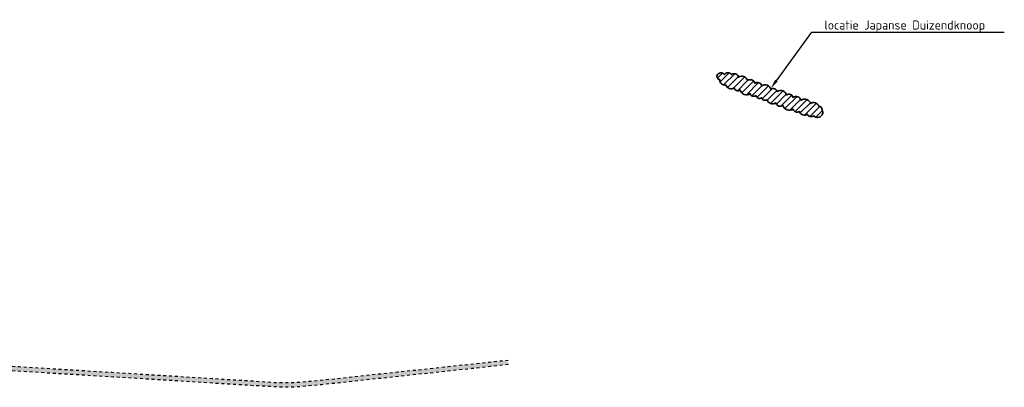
# Model space of a CAD drawing. Header units: metres. Extents: x 200726 to 204953, y 462384 to 468682.
# Tile 3 of 6: x 201452 to 202129, y 463480 to 463733. Entities that reach past the tile are written whole.
import ezdxf
from ezdxf import colors
from ezdxf.entities.mleader import LeaderData, LeaderLine
from ezdxf.math import Vec2, Vec3

# ---------------------------------------------------------------- set-up
doc = ezdxf.new("R2010")
doc.units = ezdxf.units.M
doc.linetypes.add('XX-HIDDEN', pattern=[4, 2, -2])
for name, color, linetype, lineweight in [('V-WE-GR-BEPLANTING_JDK-A', 10, 'CONTINUOUS-V', 35), ('V-WE-GR-BEPLANTING_JDK-G', 10, 'CONTINUOUS-V', 35), ('V-WE-VH-VERHARDING_BETON-G', 6, 'XX-HIDDEN', 25), ('X-XX-AL-T25', 7, 'Continuous', 25)]:
    doc.layers.add(name, color=color, linetype=linetype, lineweight=lineweight)
doc.layers.add('V-WE-VH-VERHARDING_BETON-A', color=252, linetype='Continuous', lineweight=18, transparency=0.3)
doc.styles.add('NLCS-ISO-M2500-T25', font='NLCS-ISO.ttf', dxfattribs={"height": 6.25})
doc.linetypes.add('CONTINUOUS-V', pattern='A,3.5,[24,NLCS.SHX,S=0.5,R=0,X=0,Y=0],3.5', length=7)

msp = doc.modelspace()

# ---------------------------------------------------------------- hatches: boundary and pattern name
at = {"layer": 'V-WE-GR-BEPLANTING_JDK-A'}
h = msp.add_hatch(dxfattribs=at)
h.set_pattern_fill('ANSI31', color=256)
h.set_pattern_definition([(45, (0, 0), (-2.245064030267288, 2.245064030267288), [])])
edge = h.paths.add_edge_path()
edge.add_arc((201997.6303657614, 463672.0018586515), 3.685679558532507, 15.54632917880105, 125.5463290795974)
edge.add_arc((201991.4285358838, 463673.8714671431), 4.213265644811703, 15.54632917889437, 125.5463290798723)
edge.add_arc((201985.5235585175, 463676.3382544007), 3.586774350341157, 15.5463291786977, 125.546329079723)
edge.add_arc((201980.6778392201, 463678.5067793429), 2.860535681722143, 15.19661847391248, 125.1966183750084)
edge.add_arc((201974.9804372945, 463679.7873858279), 4.184329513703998, 14.63143916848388, 124.6314390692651)
edge.add_arc((201969.8060522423, 463682.5002958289), 2.890176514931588, 14.63143916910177, 124.6314390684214)
edge.add_arc((201964.2617158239, 463683.8597586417), 4.032638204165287, 14.63143916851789, 124.6314390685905)
edge.add_arc((201958.9818746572, 463686.3978168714), 3.088261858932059, 14.6314391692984, 124.6314390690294)
edge.add_arc((201954.037081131, 463688.1061782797), 3.29665698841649, 14.63143916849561, 124.6314390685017)
edge.add_arc((201948.3366261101, 463689.8196525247), 3.955246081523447, 14.63143916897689, 124.6314390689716)
edge.add_arc((201942.934043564, 463692.2505048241), 3.260572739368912, 14.63143916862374, 124.6314390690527)
edge.add_arc((201938.6591891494, 463693.2457773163), 2.95187237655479, 34.86937118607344, 144.8693710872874)
edge.add_arc((201933.9516370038, 463693.0479184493), 2.975953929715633, 39.5886906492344, 149.588690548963)
edge.add_arc((201933.3022951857, 463693.604116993), 2.139735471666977, 153.6346850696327, 263.6346849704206)
edge.add_arc((201936.5033033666, 463691.1611750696), 3.452762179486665, 174.7422656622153, 284.742265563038)
edge.add_arc((201940.8498660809, 463688.7629647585), 3.593303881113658, 195.1795548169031, 305.1795547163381)
edge.add_arc((201945.566967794, 463686.54409586), 2.742540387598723, 195.1795548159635, 305.1795547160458)
edge.add_arc((201951.4247939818, 463685.4630754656), 4.432382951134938, 195.179554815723, 305.1795547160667)
edge.add_arc((201956.4326234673, 463682.5061032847), 2.542874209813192, 195.1795548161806, 305.1795547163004)
edge.add_arc((201960.3333892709, 463681.0885189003), 2.523766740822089, 195.1795548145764, 305.179554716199)
edge.add_arc((201964.1581393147, 463679.6689148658), 2.456409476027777, 195.1795548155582, 305.179554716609)
edge.add_arc((201969.3567276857, 463678.6876313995), 3.920124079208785, 195.1795548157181, 305.1795547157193)
edge.add_arc((201974.71996002, 463676.325851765), 3.216927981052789, 195.1795548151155, 305.1795547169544)
edge.add_arc((201980.9182963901, 463674.8753214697), 4.502008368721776, 195.1795548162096, 305.1795547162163)
edge.add_arc((201986.2206965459, 463671.9304777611), 2.806529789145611, 195.1795548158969, 305.1795547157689)
edge.add_arc((201991.1964005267, 463670.5478238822), 3.480171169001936, 195.179554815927, 305.1795547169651)
edge.add_arc((201995.7982897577, 463668.7915150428), 2.815614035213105, 202.7363667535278, 312.7363666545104)
edge.add_arc((202000.2930990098, 463668.7907766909), 3.30923492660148, 218.6603061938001, 328.6603060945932)
edge.add_arc((202002.2356466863, 463668.5657568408), 1.737723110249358, 300.5729046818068, 410.5729045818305)
edge.add_arc((202001.1813359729, 463670.6933115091), 2.296373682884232, 340.003361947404, 450.0033618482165)
at = {"layer": 'V-WE-VH-VERHARDING_BETON-A'}
h = msp.add_hatch(color=256, dxfattribs=at)
h.dxf.hatch_style = 1
h.paths.add_polyline_path([(201032.685, 463504.122), (201045.026, 463502.641), (201058.608, 463501.384), (201072.035, 463500.548), (201085.496, 463499.764), (201098.334, 463499.211), (201111.861, 463498.504), (201124.752, 463497.839), (201137.496, 463497.054), (201149.906, 463496.785), (201162.757, 463497.355), (201175.293, 463497.091), (201187.48, 463496.304), (201199.88, 463495.512), (201213.042, 463494.644), (201226.67, 463493.658), (201241.418, 463492.731), (201253.45, 463491.929), (201265.774, 463491.189), (201277.545, 463490.386), (201290.175, 463489.601), (201302.554, 463488.789), (201314.829, 463487.968), (201327.449, 463487.19), (201339.25, 463486.412), (201344.164, 463486.064), (201345.992, 463487.172), (201348.288, 463488.839), (201350.015, 463490.026), (201351.685, 463493.844), (201353.431, 463500.201), (201356.312, 463510.28), (201359.241, 463509.041), (201357.89, 463504.068), (201360.654, 463500.476), (201362.365, 463499.946), (201366.454, 463499.629), (201374.652, 463499.165), (201387.776, 463498.397), (201400.239, 463497.602), (201413.439, 463496.759), (201425.505, 463496.071), (201439.067, 463495.224), (201451.635, 463494.468), (201465.179, 463493.616), (201477.607, 463492.841), (201489.186, 463492.161), (201501.87, 463491.358), (201515.489, 463490.527), (201527.229, 463489.824), (201539.595, 463489.052), (201552.279, 463488.278), (201565.385, 463487.487), (201577.749, 463486.695), (201589.744, 463485.99), (201602.033, 463485.212), (201614.452, 463484.469), (201627.18, 463483.612), (201640.595, 463483.504), (201658.949, 463485.09), (201672.964, 463486.6), (201685.38, 463487.964), (201698.955, 463489.406), (201711.746, 463490.779), (201724.748, 463492.148), (201736.691, 463493.456), (201749.42, 463494.839), (201762.083, 463496.17), (201774.849, 463497.558), (201787.4, 463498.857), (201787.537, 463495.879), (201775.56, 463494.41), (201762.516, 463493.023), (201750.435, 463491.725), (201737.776, 463490.392), (201725.505, 463489.057), (201713.101, 463487.76), (201697.914, 463486.099), (201684.693, 463484.671), (201671.771, 463483.259), (201659.633, 463481.999), (201645.964, 463480.752), (201643.584, 463480.478), (201632.952, 463480.231), (201621.791, 463480.853), (201610.956, 463481.448), (201602.904, 463481.967), (201590.422, 463482.713), (201577.874, 463483.532), (201566.626, 463484.215), (201554.456, 463484.94), (201541.862, 463485.7), (201528.91, 463486.57), (201516.615, 463487.25), (201503.296, 463488.061), (201491.463, 463488.843), (201479.18, 463489.521), (201466.283, 463490.346), (201453.157, 463491.156), (201439.861, 463491.996), (201427.475, 463492.73), (201414.82, 463493.504), (201401.692, 463494.308), (201387.926, 463495.148), (201375.247, 463495.96), (201360.918, 463496.799), (201354.72, 463492.489), (201353.626, 463488.614), (201352.018, 463482.327), (201349.833, 463482.494), (201338.038, 463483.281), (201324.851, 463484.205), (201312.418, 463484.961), (201299.927, 463485.751), (201287.894, 463486.56), (201275.869, 463487.333), (201264.235, 463488.075), (201251.085, 463488.978), (201238.213, 463489.787), (201224.34, 463490.663), (201211.707, 463491.536), (201199.023, 463492.363), (201186.187, 463493.201), (201173.469, 463493.954), (201160.673, 463494.109), (201148.318, 463493.57), (201135.985, 463494.029), (201123.734, 463494.595), (201110.494, 463495.344), (201097.582, 463496.017), (201097.597, 463496.019), (201087.745, 463496.505), (201074.972, 463497.171), (201062.445, 463497.885), (201049.432, 463498.945), (201036.591, 463500.421), (201024.298, 463502.163), (201011.586, 463504.738), (200999.105, 463507.766), (200987.055, 463510.979), (200983.963, 463511.879), (200984.714, 463514.973), (200985.215, 463514.948), (200988.812, 463527.474), (200991.918, 463526.668), (200989.89, 463519.498), (200993.915, 463512.46), (201005.576, 463509.482), (201018.995, 463506.375)])

# ---------------------------------------------------------------- linework, layer by layer
at = {"layer": 'V-WE-GR-BEPLANTING_JDK-G', "flags": 128}
msp.add_lwpolyline([(202001.1812012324, 463672.989685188, 0.52056705), (201995.487655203, 463675.0006959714, 0.52056705), (201988.9791073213, 463677.2995726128, 0.52056705), (201983.4383475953, 463679.2566179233, 0.52056705), (201979.0290719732, 463680.8443487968, 0.52056705), (201972.6025023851, 463683.2303553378, 0.52056705), (201968.1635784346, 463684.8784043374, 0.52056705), (201961.9699863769, 463687.1779128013, 0.52056705), (201957.2268298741, 463688.9389148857, 0.52056705), (201952.1636063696, 463690.8187489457, 0.52056705), (201946.0888782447, 463693.0741265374, 0.52056705), (201941.0810753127, 463694.9333844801, 0.52056705), (201936.245023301, 463694.9444102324, 0.52056705), (201931.3851333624, 463694.5543582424, 0.52056705), (201933.0650684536, 463691.4775725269, 0.52056705), (201937.3819326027, 463687.8220767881, 0.52056705), (201942.9201146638, 463685.8259758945, 0.52056705), (201947.1470569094, 463684.302478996, 0.52056705), (201953.9784701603, 463681.8402648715, 0.52056705), (201957.897676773, 463680.4276836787, 0.52056705), (201961.7874339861, 463679.0257167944, 0.52056705), (201965.5733767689, 463677.6611672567, 0.52056705), (201971.6152706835, 463675.4835158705, 0.52056705), (201976.5733631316, 463673.6964939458, 0.52056705), (201983.5120866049, 463671.195602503, 0.52056705), (201987.8376525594, 463669.6365591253, 0.52056705), (201993.2014687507, 463667.7033041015, 0.52056705), (201997.7090386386, 463666.7234915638, 0.52056705), (202003.1195122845, 463667.069607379, 0.52056705), (202003.3392674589, 463669.9080320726, 0.52056705)], format="xyb", close=True, dxfattribs=at)
at = {"layer": 'V-WE-VH-VERHARDING_BETON-G', "flags": 128}
msp.add_lwpolyline([(201032.685, 463504.122), (201045.026, 463502.641), (201058.608, 463501.384), (201072.035, 463500.548), (201085.496, 463499.764), (201098.334, 463499.211), (201111.861, 463498.504), (201124.752, 463497.839), (201137.496, 463497.054), (201149.906, 463496.785), (201162.757, 463497.355), (201175.293, 463497.091), (201187.48, 463496.304), (201199.88, 463495.512), (201213.042, 463494.644), (201226.67, 463493.658), (201241.418, 463492.731), (201253.45, 463491.929), (201265.774, 463491.189), (201277.545, 463490.386), (201290.175, 463489.601), (201302.554, 463488.789), (201314.829, 463487.968), (201327.449, 463487.19), (201339.25, 463486.412), (201344.164, 463486.064), (201345.992, 463487.172), (201348.288, 463488.839), (201350.015, 463490.026), (201351.685, 463493.844), (201353.431, 463500.201), (201356.312, 463510.28), (201359.241, 463509.041), (201357.89, 463504.068), (201360.654, 463500.476), (201362.365, 463499.946), (201366.454, 463499.629), (201374.652, 463499.165), (201387.776, 463498.397), (201400.239, 463497.602), (201413.439, 463496.759), (201425.505, 463496.071), (201439.067, 463495.224), (201451.635, 463494.468), (201465.179, 463493.616), (201477.607, 463492.841), (201489.186, 463492.161), (201501.87, 463491.358), (201515.489, 463490.527), (201527.229, 463489.824), (201539.595, 463489.052), (201552.279, 463488.278), (201565.385, 463487.487), (201577.749, 463486.695), (201589.744, 463485.99), (201602.033, 463485.212), (201614.452, 463484.469), (201627.18, 463483.612), (201640.595, 463483.504), (201658.949, 463485.09), (201672.964, 463486.6), (201685.38, 463487.964), (201698.955, 463489.406), (201711.746, 463490.779), (201724.748, 463492.148), (201736.691, 463493.456), (201749.42, 463494.839), (201762.083, 463496.17), (201774.849, 463497.558), (201787.4, 463498.857), (201787.537, 463495.879), (201775.56, 463494.41), (201762.516, 463493.023), (201750.435, 463491.725), (201737.776, 463490.392), (201725.505, 463489.057), (201713.101, 463487.76), (201697.914, 463486.099), (201684.693, 463484.671), (201671.771, 463483.259), (201659.633, 463481.999), (201645.964, 463480.752), (201643.584, 463480.478), (201632.952, 463480.231), (201621.791, 463480.853), (201610.956, 463481.448), (201602.904, 463481.967), (201590.422, 463482.713), (201577.874, 463483.532), (201566.626, 463484.215), (201554.456, 463484.94), (201541.862, 463485.7), (201528.91, 463486.57), (201516.615, 463487.25), (201503.296, 463488.061), (201491.463, 463488.843), (201479.18, 463489.521), (201466.283, 463490.346), (201453.157, 463491.156), (201439.861, 463491.996), (201427.475, 463492.73), (201414.82, 463493.504), (201401.692, 463494.308), (201387.926, 463495.148), (201375.247, 463495.96), (201360.918, 463496.799), (201354.72, 463492.489), (201353.626, 463488.614), (201352.018, 463482.327), (201349.833, 463482.494), (201338.038, 463483.281), (201324.851, 463484.205), (201312.418, 463484.961), (201299.927, 463485.751), (201287.894, 463486.56), (201275.869, 463487.333), (201264.235, 463488.075), (201251.085, 463488.978), (201238.213, 463489.787), (201224.34, 463490.663), (201211.707, 463491.536), (201199.023, 463492.363), (201186.187, 463493.201), (201173.469, 463493.954), (201160.673, 463494.109), (201148.318, 463493.57), (201135.985, 463494.029), (201123.734, 463494.595), (201110.494, 463495.344), (201097.582, 463496.017), (201097.597, 463496.019), (201087.745, 463496.505), (201074.972, 463497.171), (201062.445, 463497.885), (201049.432, 463498.945), (201036.591, 463500.421), (201024.298, 463502.163), (201011.586, 463504.738), (200999.105, 463507.766), (200987.055, 463510.979), (200983.963, 463511.879), (200984.714, 463514.973), (200985.215, 463514.948), (200988.812, 463527.474), (200991.918, 463526.668), (200989.89, 463519.498), (200993.915, 463512.46), (201005.576, 463509.482), (201018.995, 463506.375)], close=True, dxfattribs=at)

# ---------------------------------------------------------------- leaders
at = {"layer": 'X-XX-AL-T25'}
ml = msp.add_multileader_mtext('Standard', dxfattribs=at)
ml.set_content('locatie Japanse Duizendknoop', color=256, style='NLCS-ISO-M2500-T25')
ml.set_leader_properties(color=256, linetype='ByLayer', lineweight=-1)
ml.build(insert=Vec2(0, 0))
ml.multileader.update_dxf_attribs({"text_left_attachment_type": 5, "text_right_attachment_type": 5, "dogleg_length": 6.25, "arrow_head_size": 6.25})
ctx = ml.context
ctx.base_point, ctx.char_height, ctx.arrow_head_size, ctx.landing_gap_size, ctx.plane_origin = Vec3(202002.6803672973, 463723.9029873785), 6.25, 6.25, 2.25, Vec3(201976.3411578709, 463758.6985187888)
ctx.left_attachment, ctx.right_attachment = 5, 5
notes = []
notes.append((ctx, [(0, (1, 1, 0), (201996.4303672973, 463723.9029873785), (1, 0), 6.25, [(0, [(201968.2941455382, 463685.6770326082)], 0, [])])]))
ctx.mtext.insert, ctx.mtext.flow_direction = Vec3(202004.9303672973, 463732.0279873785), 5
for ctx, leaders in notes:
    for number, flags, end, landing, length, lines in leaders:
        leader = LeaderData()
        leader.index, (leader.has_last_leader_line, leader.has_dogleg_vector, leader.attachment_direction) = number, flags
        leader.last_leader_point, leader.dogleg_vector, leader.dogleg_length = Vec3(end), Vec3(landing), length
        for number, points, colour, breaks in lines:
            line = LeaderLine()
            line.index, line.vertices, line.color, line.breaks = number, Vec3.list(points), colors.encode_raw_color(colour), breaks
            leader.lines.append(line)
        ctx.leaders.append(leader)

doc.saveas('drawing.dxf')
